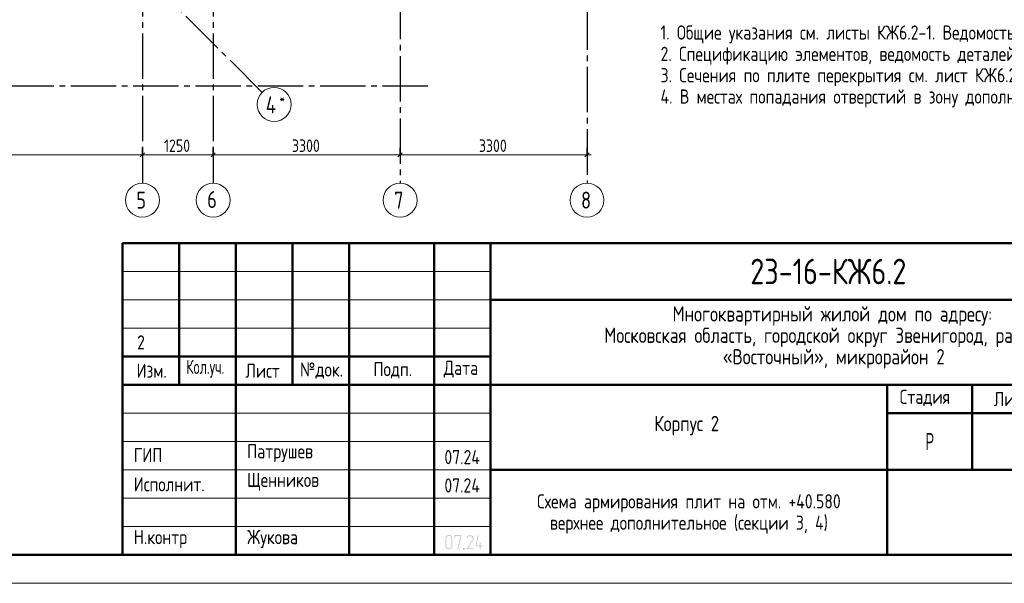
# Model space of a CAD drawing. Header units: millimetres. Extents: x 0 to 40665, y 0 to 42000.
# Tile 2 of 18: x 8885 to 26268, y 0 to 9943. Entities that reach past the tile are written whole.
import ezdxf

# ---------------------------------------------------------------- set-up
doc = ezdxf.new("R2010")
doc.units = ezdxf.units.MM
doc.linetypes.add('______5', pattern=[1100, 800, -100, 100, -100])
for name, color, linetype, lineweight in [('Standard', 7, 'Continuous', 25), ('Обрамление проемов стержнями', 7, 'Continuous', 25), ('Оси', 40, '______5', 18)]:
    doc.layers.add(name, color=color, linetype=linetype, lineweight=lineweight)
doc.styles.add('GOST 2.304-81', font='txt')
doc.styles.add('ISOCPEUR', font='txt')

msp = doc.modelspace()

# ---------------------------------------------------------------- hatches: boundary and pattern name
at = {"layer": 'Standard', "linetype": 'Continuous', "lineweight": 25, "transparency": 33554687}
h = msp.add_hatch(color=7, dxfattribs=at)
h.paths.add_polyline_path([(16525, 655), (16525, 652), (16525, 649), (16525, 647), (16524, 644), (16524, 641), (16523, 639), (16522, 637), (16521, 634), (16520, 632), (16519, 630), (16518, 627), (16516, 625), (16515, 623), (16513, 621), (16512, 619), (16510, 617), (16508, 615), (16506, 613), (16504, 612), (16501, 610), (16499, 609), (16497, 607), (16495, 606), (16492, 605), (16490, 604), (16488, 603), (16485, 603), (16482, 602), (16480, 602), (16477, 601), (16475, 601), (16472, 601), (16454, 601), (16451, 601), (16449, 601), (16446, 602), (16444, 602), (16442, 603), (16439, 603), (16437, 604), (16435, 605), (16432, 606), (16430, 607), (16428, 609), (16426, 610), (16423, 611), (16421, 613), (16419, 615), (16417, 617), (16415, 619), (16413, 621), (16411, 623), (16410, 625), (16408, 627), (16407, 629), (16406, 632), (16405, 634), (16404, 636), (16403, 639), (16402, 641), (16402, 644), (16401, 646), (16401, 649), (16401, 652), (16401, 655), (16401, 797), (16401, 799), (16401, 802), (16401, 804), (16402, 807), (16402, 809), (16403, 812), (16404, 814), (16405, 817), (16406, 819), (16407, 821), (16408, 823), (16409, 826), (16411, 828), (16413, 830), (16414, 832), (16416, 834), (16418, 836), (16420, 838), (16422, 839), (16424, 841), (16427, 842), (16429, 844), (16431, 845), (16433, 846), (16436, 847), (16438, 848), (16441, 848), (16443, 849), (16446, 849), (16449, 850), (16451, 850), (16454, 850), (16472, 850), (16475, 850), (16477, 850), (16480, 849), (16482, 849), (16485, 848), (16487, 848), (16490, 847), (16492, 846), (16494, 845), (16497, 844), (16499, 843), (16501, 841), (16503, 840), (16505, 838), (16507, 836), (16509, 834), (16511, 832), (16513, 830), (16515, 828), (16516, 826), (16518, 824), (16519, 822), (16520, 820), (16521, 817), (16522, 815), (16523, 812), (16524, 810), (16524, 807), (16525, 805), (16525, 802), (16525, 799), (16525, 797)], flags=16)
h.paths.add_polyline_path([(16508, 654), (16508, 797), (16508, 800), (16507, 804), (16506, 807), (16505, 810), (16504, 813), (16502, 816), (16500, 819), (16497, 822), (16494, 824), (16492, 826), (16489, 828), (16485, 830), (16482, 831), (16479, 832), (16475, 832), (16472, 832), (16454, 832), (16450, 832), (16447, 832), (16444, 831), (16440, 830), (16437, 828), (16434, 826), (16431, 824), (16429, 822), (16426, 819), (16424, 816), (16422, 814), (16421, 810), (16420, 807), (16419, 804), (16418, 800), (16418, 797), (16418, 654), (16418, 651), (16419, 648), (16420, 644), (16421, 641), (16423, 638), (16425, 635), (16427, 632), (16429, 630), (16432, 627), (16435, 625), (16438, 623), (16441, 622), (16444, 620), (16447, 620), (16451, 619), (16454, 619), (16472, 619), (16475, 619), (16479, 620), (16482, 620), (16485, 621), (16488, 623), (16491, 625), (16494, 627), (16497, 629), (16500, 632), (16502, 634), (16504, 637), (16505, 640), (16506, 644), (16507, 647), (16508, 651)])
for points in [[(16685, 839), (16632, 608), (16631, 607), (16630, 606), (16630, 605), (16628, 603), (16623, 601), (16621, 601), (16620, 602), (16618, 602), (16617, 603), (16616, 604), (16615, 605), (16615, 605), (16615, 606), (16614, 607), (16614, 608), (16614, 609), (16614, 610), (16614, 612), (16665, 832), (16578, 832), (16578, 815), (16578, 814), (16578, 813), (16578, 812), (16578, 811), (16577, 810), (16577, 809), (16576, 809), (16576, 808), (16575, 807), (16573, 806), (16571, 806), (16569, 806), (16569, 806), (16568, 806), (16568, 806), (16567, 806), (16566, 807), (16565, 807), (16564, 807), (16563, 808), (16563, 808), (16562, 809), (16562, 810), (16561, 811), (16561, 812), (16561, 813), (16561, 814), (16561, 815), (16561, 841), (16561, 842), (16561, 843), (16561, 844), (16561, 845), (16561, 846), (16562, 846), (16562, 847), (16563, 848), (16563, 848), (16564, 849), (16565, 849), (16566, 849), (16566, 850), (16567, 850), (16568, 850), (16570, 850), (16676, 850), (16678, 850), (16680, 849), (16682, 849), (16683, 848), (16684, 847), (16685, 845), (16685, 844), (16685, 842)], [(16889, 601), (16783, 601), (16781, 601), (16780, 602), (16778, 603), (16776, 604), (16775, 606), (16775, 607), (16774, 609), (16774, 611), (16774, 612), (16774, 613), (16775, 614), (16775, 615), (16873, 763), (16877, 770), (16879, 776), (16880, 779), (16881, 782), (16881, 786), (16881, 789), (16881, 791), (16881, 793), (16881, 795), (16880, 798), (16880, 800), (16879, 802), (16879, 804), (16878, 805), (16877, 807), (16876, 809), (16875, 811), (16873, 813), (16872, 814), (16870, 816), (16869, 818), (16867, 819), (16865, 821), (16863, 822), (16862, 823), (16860, 824), (16858, 826), (16856, 827), (16854, 828), (16852, 828), (16850, 829), (16847, 830), (16845, 831), (16843, 831), (16841, 831), (16839, 832), (16836, 832), (16834, 832), (16831, 832), (16828, 831), (16825, 831), (16822, 830), (16819, 829), (16817, 828), (16814, 827), (16811, 825), (16809, 823), (16806, 821), (16804, 819), (16802, 816), (16799, 813), (16798, 809), (16796, 806), (16794, 802), (16794, 800), (16793, 799), (16792, 798), (16791, 798), (16790, 797), (16789, 797), (16788, 796), (16786, 796), (16784, 796), (16783, 797), (16781, 797), (16780, 798), (16779, 799), (16778, 800), (16778, 800), (16778, 801), (16777, 802), (16777, 803), (16777, 804), (16777, 805), (16777, 808), (16778, 811), (16779, 813), (16780, 816), (16782, 818), (16783, 820), (16784, 822), (16785, 825), (16787, 827), (16788, 829), (16790, 831), (16792, 832), (16793, 834), (16795, 836), (16797, 837), (16799, 839), (16801, 840), (16804, 843), (16808, 844), (16812, 846), (16816, 848), (16820, 849), (16824, 849), (16829, 850), (16833, 850), (16836, 850), (16839, 850), (16843, 849), (16846, 849), (16849, 848), (16851, 847), (16854, 847), (16857, 846), (16860, 845), (16863, 843), (16866, 842), (16868, 840), (16871, 839), (16874, 837), (16876, 835), (16879, 833), (16881, 830), (16884, 828), (16886, 825), (16888, 823), (16890, 820), (16891, 818), (16893, 815), (16894, 812), (16896, 810), (16897, 807), (16898, 804), (16898, 801), (16899, 798), (16899, 795), (16900, 792), (16900, 789), (16900, 784), (16899, 780), (16898, 776), (16897, 772), (16896, 770), (16895, 767), (16895, 765), (16893, 763), (16892, 760), (16891, 758), (16889, 755), (16888, 753), (16799, 619), (16889, 619), (16891, 619), (16892, 618), (16894, 618), (16895, 616), (16896, 615), (16897, 613), (16898, 612), (16898, 610), (16898, 609), (16897, 607), (16897, 605), (16895, 604), (16895, 603), (16894, 603), (16894, 602), (16893, 602), (16892, 602), (16891, 601), (16890, 601)], [(17022, 672), (17049, 672), (17051, 672), (17053, 672), (17054, 671), (17055, 669), (17057, 668), (17057, 667), (17058, 665), (17058, 663), (17058, 662), (17058, 660), (17057, 659), (17056, 657), (17055, 657), (17055, 656), (17054, 656), (17053, 655), (17052, 655), (17051, 655), (17050, 655), (17049, 655), (17022, 655), (17022, 610), (17022, 609), (17022, 608), (17022, 607), (17022, 606), (17021, 605), (17021, 605), (17021, 604), (17020, 603), (17019, 602), (17017, 602), (17016, 601), (17014, 601), (17013, 601), (17012, 601), (17012, 601), (17011, 602), (17010, 602), (17009, 602), (17008, 603), (17007, 603), (17007, 604), (17006, 605), (17006, 605), (17005, 606), (17005, 607), (17005, 608), (17005, 609), (17005, 610), (17005, 655), (16943, 655), (16941, 655), (16939, 655), (16937, 656), (16936, 657), (16935, 658), (16934, 660), (16934, 661), (16934, 663), (16934, 665), (16969, 843), (16970, 845), (16970, 846), (16971, 847), (16972, 848), (16978, 850), (16980, 850), (16981, 849), (16983, 849), (16984, 848), (16985, 847), (16985, 846), (16986, 846), (16986, 845), (16987, 844), (16987, 843), (16987, 842), (16987, 841), (16987, 839), (16953, 672), (17005, 672), (17005, 717), (17005, 718), (17005, 720), (17006, 721), (17007, 723), (17008, 723), (17009, 724), (17010, 725), (17010, 725), (17011, 725), (17012, 726), (17013, 726), (17014, 726), (17015, 726), (17017, 725), (17018, 725), (17020, 723), (17020, 723), (17021, 722), (17021, 721), (17022, 721), (17022, 720), (17022, 719), (17022, 718), (17022, 717)], [(16729, 619), (16731, 619), (16733, 618), (16734, 618), (16735, 616), (16737, 615), (16737, 613), (16738, 612), (16738, 610), (16738, 609), (16738, 607), (16737, 605), (16736, 604), (16735, 603), (16735, 603), (16734, 602), (16733, 602), (16732, 602), (16731, 601), (16730, 601), (16729, 601), (16727, 601), (16726, 602), (16724, 602), (16723, 604), (16722, 605), (16721, 607), (16720, 608), (16720, 610), (16720, 611), (16721, 613), (16722, 614), (16723, 616), (16723, 616), (16724, 617), (16724, 618), (16725, 618), (16726, 619), (16727, 619), (16728, 619)]]:
    msp.add_hatch(color=7, dxfattribs=at).paths.add_polyline_path(points, flags=16)

# ---------------------------------------------------------------- linework, layer by layer
at = {"layer": 'Standard', "color": 251, "linetype": 'Continuous', "lineweight": -3, "true_color": 0x656565, "transparency": 33554687}
for p, q in [((11051, 7560), (11051, 7685)), ((12301, 7560), (12301, 7685)), ((15601, 7560), (15601, 7685)), ((18901, 7560), (18901, 7685)), ((11051, 7560), (11051, 7435)), ((11051, 7560), (11051, 7560)), ((12301, 7560), (12301, 7435)), ((12301, 7560), (12301, 7560)), ((15601, 7560), (15601, 7435)), ((15601, 7560), (15601, 7560)), ((18901, 7560), (18901, 7435)), ((18901, 7560), (18901, 7560))]:
    msp.add_line(p, q, dxfattribs=at)
at = {"layer": 'Standard', "color": 7, "linetype": 'Continuous', "lineweight": 13, "transparency": 33554687}
for p, q in [((5551, 7560), (11051, 7560)), ((11051, 7560), (12301, 7560)), ((12301, 7560), (15601, 7560)), ((15601, 7560), (18901, 7560)), ((18901, 7560), (18976, 7560)), ((10700, 5500), (17200, 5500)), ((10700, 5000), (17200, 5000)), ((10700, 4500), (17200, 4500)), ((10700, 3000), (17200, 3000)), ((10700, 2500), (17200, 2500)), ((10700, 2500), (17200, 2500)), ((10700, 2000), (17200, 2000)), ((10700, 2000), (17200, 2000)), ((10700, 1500), (17200, 1500)), ((10700, 1000), (17200, 1000))]:
    msp.add_line(p, q, dxfattribs=at)
at = {"layer": 'Standard', "color": 7, "linetype": 'Continuous', "lineweight": 25, "transparency": 33554687}
for p, q in [((11013, 7522), (11088, 7597)), ((12263, 7522), (12338, 7597)), ((15563, 7522), (15638, 7597)), ((18863, 7522), (18938, 7597)), ((10700, 500), (29200, 500)), ((10700, 500), (29200, 500)), ((10700, 500), (29200, 500))]:
    msp.add_line(p, q, dxfattribs=at)
at = {"layer": 'Standard', "color": 7, "linetype": 'Continuous', "lineweight": 50, "transparency": 33554687}
for p, q in [((10700, 500), (10700, 6000)), ((10700, 6000), (29200, 6000)), ((11700, 3500), (11700, 6000)), ((12700, 500), (12700, 6000)), ((13700, 3500), (13700, 6000)), ((14700, 500), (14700, 6000)), ((16200, 500), (16200, 6000)), ((17200, 500), (17200, 6000)), ((17200, 5000), (29200, 5000)), ((10700, 4000), (17200, 4000)), ((10700, 4000), (17200, 4000)), ((10700, 3500), (17200, 3500)), ((10700, 3500), (17200, 3500)), ((17200, 3500), (29200, 3500)), ((24200, 2000), (24200, 3500)), ((25700, 2000), (25700, 3500)), ((24200, 3000), (29200, 3000)), ((17200, 2000), (29200, 2000)), ((24200, 500), (24200, 2000)), ((24200, 500), (24200, 2000))]:
    msp.add_line(p, q, dxfattribs=at)
at = {"layer": 'Standard', "color": 7, "linetype": 'Continuous', "lineweight": 13, "transparency": 33554687}
msp.add_lwpolyline([(0, 0), (29700, 0), (29700, 42000), (0, 42000), (0, 0)], close=True, dxfattribs=at)
at = {"layer": 'Standard', "color": 7, "linetype": 'Continuous', "lineweight": 50, "transparency": 33554687}
msp.add_lwpolyline([(2000, 41500), (29200, 41500), (29200, 500), (2000, 500), (2000, 41500)], close=True, dxfattribs=at)
at = {"layer": 'Оси', "color": 8, "linetype": '______5', "lineweight": -3, "transparency": 33554687}
for p, q in [((11051, 40500), (11051, 7060)), ((12301, 40500), (12301, 7060)), ((18901, 15709), (18901, 7060)), ((13164, 8661), (6277, 15548)), ((15601, 13700), (15601, 7060)), ((16091, 8770), (3600, 8770))]:
    msp.add_line(p, q, dxfattribs=at)
at = {"layer": 'Оси', "color": 7, "linetype": 'Continuous', "lineweight": 13, "transparency": 33554687}
for centre in [(13377, 8449), (11051, 6760), (12301, 6760), (15601, 6760), (18901, 6760)]:
    msp.add_circle(centre, 300, dxfattribs=at)

# ---------------------------------------------------------------- texts
at = {"layer": 'Standard', "color": 7, "linetype": 'Continuous', "lineweight": 25, "transparency": 33554687, "attachment_point": 7, "style": 'GOST 2.304-81'}
for s, insert, char_height, width in [('1250', (11433, 7610), 220, 610.17), ('3300', (13692, 7610), 220, 641.48), ('3300', (16992, 7610), 220, 641.48), ('Многоквартирный\\~жилой\\~дом\\~по\\~адресу:\\~', (20410, 4545), 270, 5717.08), ('Московская\\~область,\\~городской\\~округ\\~Звенигород,\\~район\\~', (19204, 4167), 270, 8136.21), ('«Восточный»,\\~микрорайон\\~2', (21297, 3789), 270, 3952.83), ('Изм.', (10948, 3625), 250, 631.15), ('\\W0.83;Кол.уч.', (11827, 3625), 250, 799.96), ('Лист', (12871, 3625), 250, 782.23), ('№док.', (13835, 3607), 250, 853.39), ('Подп.', (15131, 3614), 250, 764.54), ('Дата', (16373, 3625), 250, 782.23), ('Стадия', (24421, 3125), 250, 1031.1), ('Лист', (26084, 3125), 250, 782.23), ('Корпус\\~2', (20088, 2610), 270, 1362.88), ('\\W0.77;Р', (24877, 2350), 300, 262.93), ('ГИП', (10900, 2137), 250, 586.81), ('Патрушев', (12900, 2137), 250, 1386.36), ('07.24', (16383, 2101), 250, 817.63), ('Исполнит.', (10900, 1622), 250, 1386.36), ('Щенников', (12900, 1631), 250, 1333.08), ('07.24', (16383, 1601), 250, 817.63), ('Н.контр', (10900, 622), 250, 1102.09), ('Жукова', (12900, 622), 250, 1031.11)]:
    msp.add_mtext(s, dxfattribs=dict(at, insert=insert, char_height=char_height, width=width))
at = {"layer": 'Standard', "color": 7, "linetype": 'Continuous', "lineweight": 50, "transparency": 33554687, "insert": (21783, 5275), "char_height": 450, "width": 3070.53, "attachment_point": 7, "style": 'GOST 2.304-81'}
msp.add_mtext('23-16-КЖ6.2', dxfattribs=at)
at = {"layer": 'Standard', "color": 7, "linetype": 'Continuous', "lineweight": 18, "transparency": 33554687, "insert": (11027, 4250), "char_height": 250, "width": 283.33, "attachment_point": 5, "style": 'GOST 2.304-81'}
msp.add_mtext('\\A1;{\\fGOST 2.304-81|i0|b0;\\H250.000000;\\W1.000000;\\C7;2}\\P', dxfattribs=at)
at = {"layer": 'Standard', "color": 7, "linetype": 'Continuous', "lineweight": 25, "transparency": 33554687, "insert": (20700, 1571), "char_height": 250, "width": 6741.88, "attachment_point": 2, "line_spacing_factor": 0.903614}
msp.add_mtext('\\A1;{\\fGOST 2.304-81|i0|b0;\\H250.000000;\\W1.000000;\\C7;Схема армирования плит на отм. +40.580 }\\P{\\fGOST 2.304-81|i0|b0;\\H250.000000;\\W1.000000;\\C7;верхнее дополнительное (секции 3, 4)}\\P', dxfattribs=at)
at = {"layer": 'Обрамление проемов стержнями', "color": 7, "linetype": 'Continuous', "lineweight": 13, "transparency": 33554687, "insert": (20200, 9842), "char_height": 250, "width": 20566.88, "attachment_point": 1, "line_spacing_factor": 0.903614}
msp.add_mtext('\\A1;{\\fGOST 2.304-81|i0|b0;\\H250.000000;\\W1.000000;\\C7;1. Общие указания см. листы КЖ6.2-1. Ведомость расхода стали см. лист КЖ6.2-33.}\\P{\\fGOST 2.304-81|i0|b0;\\H250.000000;\\W1.000000;\\C7;2. Спецификацию элементов, ведомость деталей см. листы КЖ6.2-33.}\\P{\\fGOST 2.304-81|i0|b0;\\H250.000000;\\W1.000000;\\C7;3. Сечения по плите перекрытия см. лист КЖ6.2-39. Детали плана см. лист КЖ6.2-39.}\\P{\\fGOST 2.304-81|i0|b0;\\H250.000000;\\W1.000000;\\C7;4. В местах попадания отверстий в зону дополнительного армирования, стержни арматуры раздвинуть либо отогнцть по месту.}\\P', dxfattribs=at)
at = {"layer": 'Оси', "color": 7, "linetype": 'Continuous', "lineweight": 25, "transparency": 33554687, "attachment_point": 7, "style": 'ISOCPEUR'}
for s, insert, char_height, width in [('\\W0.80;4', (13230, 8291), 300, 359.83), ('\\W0.80;*', (13470, 8466), 180, 215.91), ('\\W0.78;5', (10946, 6610), 300, 326.41), ('\\W0.78;6', (12196, 6620), 300, 326.41), ('\\W0.78;7', (15496, 6610), 300, 326.41), ('\\W0.78;8', (18796, 6610), 300, 326.41)]:
    msp.add_mtext(s, dxfattribs=dict(at, insert=insert, char_height=char_height, width=width))

doc.saveas('drawing.dxf')
